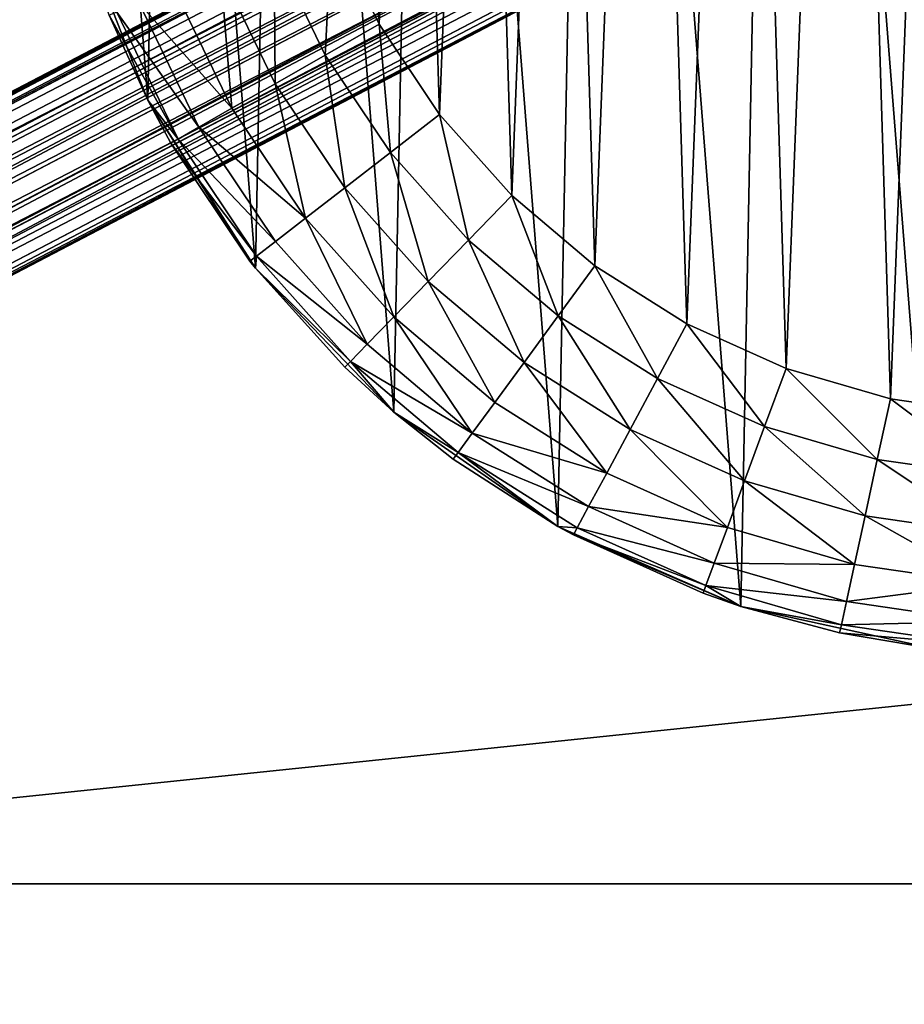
# Model space of a CAD drawing. Header units: millimetres. Extents: x -336 to 335, y 1 to 253.
# Tile 34 of 155: x -232 to -214, y 98 to 119. Entities that reach past the tile are written whole.
import ezdxf

# ---------------------------------------------------------------- set-up
doc = ezdxf.new("R2010")
doc.units = ezdxf.units.MM
doc.header["$LTSCALE"] = 25.4
doc.layers.get('0').update_dxf_attribs({"true_color": 0xff5454})

# ---------------------------------------------------------------- blocks, each defined once
blk = doc.blocks.new('COBA-ANTIQUE-III-9043.STL')
at = {"color": 39, "true_color": 0x42361f}
mesh = blk.add_polyface(dxfattribs=at)
corners = [(-276.053, 252.314, 161.661), (-145.013, 1.658, 161.661), (-335.861, 61.466, 161.661), (-85.205, 192.506, 161.661)]
mesh.append_faces([[corners[k] for k in face] for face in [(0, 1, 2), (1, 0, 3)]], dxfattribs={"vtx0": -1, "color": 39})
mesh = blk.add_polyface(dxfattribs=at)
corners = [(-145.013, 1.658, 167.061), (-276.053, 252.314, 167.061), (-335.861, 61.466, 167.061), (-85.205, 192.506, 167.061)]
mesh.append_faces([[corners[k] for k in face] for face in [(0, 1, 2), (1, 0, 3)]], dxfattribs={"vtx0": -1, "color": 39})
at = {"color": 250, "true_color": 0x262626}
mesh = blk.add_polyface(dxfattribs=at)
corners = [(-296.006, 83.963, 150.811), (-126.037, 172.419, 150.379), (-296.064, 83.531, 150.379), (-126.425, 172.618, 150.811)]
mesh.append_faces([[corners[k] for k in face] for face in [(0, 1, 2), (1, 0, 3)]], dxfattribs={"vtx0": -1, "color": 250})
mesh = blk.add_polyface(dxfattribs=at)
corners = [(-205.761, 131.399, 151.661), (-126.624, 172.702, 151.211), (-296.006, 83.963, 150.811)]
mesh.append_faces([[corners[k] for k in face] for face in [(0, 1, 2)]], dxfattribs={"color": 250})
mesh = blk.add_polyface(dxfattribs=at)
corners = [(-126.624, 172.702, 151.211), (-126.425, 172.618, 150.811), (-296.006, 83.963, 150.811)]
mesh.append_faces([[corners[k] for k in face] for face in [(0, 1, 2)]], dxfattribs={"color": 250})
mesh = blk.add_polyface(dxfattribs=at)
corners = [(-126.037, 172.419, 150.379), (-295.849, 83.345, 150.19), (-296.064, 83.531, 150.379), (-126.006, 172.136, 150.19)]
mesh.append_faces([[corners[k] for k in face] for face in [(0, 1, 2), (1, 0, 3)]], dxfattribs={"vtx0": -1, "color": 250})
mesh = blk.add_polyface(dxfattribs=at)
corners = [(-126.006, 172.136, 150.19), (-295.738, 83.231, 150.111), (-295.849, 83.345, 150.19)]
mesh.append_faces([[corners[k] for k in face] for face in [(0, 1, 2)]], dxfattribs={"color": 250})
mesh = blk.add_polyface(dxfattribs=at)
corners = [(-126.006, 172.136, 150.19), (-295.332, 82.654, 149.961), (-295.738, 83.231, 150.111)]
mesh.append_faces([[corners[k] for k in face] for face in [(0, 1, 2)]], dxfattribs={"color": 250})
mesh = blk.add_polyface(dxfattribs=at)
corners = [(-125.976, 171.98, 150.111), (-295.332, 82.654, 149.961), (-126.006, 172.136, 150.19)]
mesh.append_faces([[corners[k] for k in face] for face in [(0, 1, 2)]], dxfattribs={"color": 250})
mesh = blk.add_polyface(dxfattribs=at)
corners = [(-125.734, 171.318, 149.961), (-295.332, 82.654, 149.961), (-125.976, 171.98, 150.111)]
mesh.append_faces([[corners[k] for k in face] for face in [(0, 1, 2)]], dxfattribs={"color": 250})
mesh = blk.add_polyface(dxfattribs=at)
corners = [(-125.734, 171.318, 149.961), (-295.09, 81.992, 150.111), (-295.332, 82.654, 149.961)]
mesh.append_faces([[corners[k] for k in face] for face in [(0, 1, 2)]], dxfattribs={"color": 250})
mesh = blk.add_polyface(dxfattribs=at)
corners = [(-125.734, 171.318, 149.961), (-295.06, 81.836, 150.19), (-295.09, 81.992, 150.111)]
mesh.append_faces([[corners[k] for k in face] for face in [(0, 1, 2)]], dxfattribs={"color": 250})
mesh = blk.add_polyface(dxfattribs=at)
corners = [(-125.328, 170.741, 150.111), (-295.06, 81.836, 150.19), (-125.734, 171.318, 149.961)]
mesh.append_faces([[corners[k] for k in face] for face in [(0, 1, 2)]], dxfattribs={"color": 250})
mesh = blk.add_polyface(dxfattribs=at)
corners = [(-125.217, 170.627, 150.19), (-295.06, 81.836, 150.19), (-125.328, 170.741, 150.111)]
mesh.append_faces([[corners[k] for k in face] for face in [(0, 1, 2)]], dxfattribs={"color": 250})
mesh = blk.add_polyface(dxfattribs=at)
corners = [(-125.217, 170.627, 150.19), (-295.029, 81.553, 150.379), (-295.06, 81.836, 150.19), (-125.002, 170.441, 150.379)]
mesh.append_faces([[corners[k] for k in face] for face in [(0, 1, 2), (1, 0, 3)]], dxfattribs={"vtx0": -1, "color": 250})
mesh = blk.add_polyface(dxfattribs=at)
corners = [(-125.06, 170.009, 150.811), (-295.029, 81.553, 150.379), (-125.002, 170.441, 150.379), (-294.642, 81.354, 150.811)]
mesh.append_faces([[corners[k] for k in face] for face in [(0, 1, 2), (1, 0, 3)]], dxfattribs={"vtx0": -1, "color": 250})
mesh = blk.add_polyface(dxfattribs=at)
corners = [(-294.442, 81.269, 151.212), (-294.642, 81.354, 150.811), (-125.06, 170.009, 150.811)]
mesh.append_faces([[corners[k] for k in face] for face in [(0, 1, 2)]], dxfattribs={"color": 250})
mesh = blk.add_polyface(dxfattribs=at)
corners = [(-215.305, 122.573, 151.661), (-294.442, 81.269, 151.212), (-125.06, 170.009, 150.811)]
mesh.append_faces([[corners[k] for k in face] for face in [(0, 1, 2)]], dxfattribs={"color": 250})
mesh = blk.add_polyface(dxfattribs=at)
corners = [(250.467, 100.986, 198.061), (-249.533, 152.986, 198.061), (-249.533, 100.986, 198.061), (250.467, 152.986, 198.061)]
mesh.append_faces([[corners[k] for k in face] for face in [(0, 1, 2), (1, 0, 3)]], dxfattribs={"vtx0": -1, "color": 250})
mesh = blk.add_polyface(dxfattribs=at)
corners = [(250.467, 152.986, 167.061), (-249.533, 100.986, 167.061), (-249.533, 152.986, 167.061), (250.467, 100.986, 167.061)]
mesh.append_faces([[corners[k] for k in face] for face in [(0, 1, 2), (1, 0, 3)]], dxfattribs={"vtx0": -1, "color": 250})
mesh = blk.add_polyface(dxfattribs=at)
corners = [(-231.636, 129.481, 86.661), (-230.985, 121.215, 86.661), (-231.717, 125.316, 86.661), (-230.744, 133.55, 86.661), (-229.466, 117.336, 86.661), (-229.075, 137.367, 86.661), (-227.219, 113.828, 86.661), (-226.694, 140.785, 86.661), (-224.332, 110.826, 86.661), (-223.691, 143.672, 86.661), (-220.914, 108.444, 86.661), (-220.183, 145.919, 86.661), (-217.097, 106.775, 86.661), (-216.304, 147.437, 86.661), (-213.028, 105.883, 86.661), (-212.203, 148.17, 86.661), (-208.863, 105.802, 86.661), (-208.038, 148.089, 86.661), (-204.762, 106.535, 86.661), (-203.969, 147.197, 86.661), (-200.883, 108.053, 86.661), (-200.152, 145.528, 86.661), (-197.375, 110.3, 86.661), (-196.734, 143.146, 86.661), (-194.373, 113.187, 86.661), (-193.847, 140.144, 86.661), (-191.991, 116.605, 86.661), (-191.601, 136.636, 86.661), (-190.322, 120.422, 86.661), (-190.082, 132.757, 86.661), (-189.43, 124.491, 86.661), (-189.349, 128.656, 86.661)]
mesh.append_faces([[corners[k] for k in face] for face in [(0, 1, 2), (30, 29, 31)]], dxfattribs={"vtx0": -1, "color": 250})
mesh.append_faces([[corners[k] for k in face] for face in [(1, 3, 4), (4, 5, 6), (6, 7, 8), (8, 9, 10), (10, 11, 12), (12, 13, 14), (14, 15, 16), (16, 17, 18), (18, 19, 20), (20, 21, 22), (22, 23, 24), (24, 25, 26), (26, 27, 28), (28, 29, 30)]], dxfattribs={"vtx0": -1, "vtx1": -1, "color": 250})
mesh.append_faces([[corners[k] for k in face] for face in [(1, 0, 3), (4, 3, 5), (6, 5, 7), (8, 7, 9), (10, 9, 11), (12, 11, 13), (14, 13, 15), (16, 15, 17), (18, 17, 19), (20, 19, 21), (22, 21, 23), (24, 23, 25), (26, 25, 27), (28, 27, 29)]], dxfattribs={"vtx0": -1, "vtx2": -1, "color": 250})
mesh = blk.add_polyface(dxfattribs=at)
corners = [(-226.701, 125.356, 151.661), (-226.524, 129.875, 151.661), (-226.771, 127.622, 151.661), (-226.317, 123.121, 151.661), (-225.966, 132.073, 151.661), (-225.625, 120.962, 151.661), (-225.108, 134.171, 151.661), (-224.64, 118.921, 151.661), (-223.966, 136.13, 151.661), (-223.381, 117.036, 151.661), (-222.563, 137.91, 151.661), (-221.871, 115.345, 151.661), (-220.926, 139.478, 151.661), (-220.14, 113.88, 151.661), (-219.086, 140.803, 151.661), (-218.223, 112.671, 151.661), (-217.08, 141.859, 151.661), (-216.156, 111.74, 151.661), (-214.946, 142.625, 151.661), (-213.979, 111.106, 151.661), (-212.727, 143.087, 151.661), (-211.735, 110.781, 151.661), (-210.464, 143.236, 151.661), (-209.468, 110.771, 151.661), (-208.204, 143.068, 151.661), (-207.222, 111.077, 151.661), (-205.988, 142.587, 151.661), (-205.04, 111.693, 151.661), (-203.861, 141.803, 151.661), (-202.965, 112.606, 151.661), (-201.864, 140.73, 151.661), (-201.037, 113.799, 151.661), (-200.035, 139.39, 151.661), (-199.294, 115.249, 151.661), (-198.411, 137.808, 151.661), (-197.77, 116.927, 151.661), (-197.023, 136.016, 151.661), (-196.495, 118.802, 151.661), (-195.898, 134.048, 151.661), (-195.492, 120.835, 151.661), (-195.057, 131.942, 151.661), (-194.783, 122.988, 151.661), (-194.518, 129.74, 151.661), (-194.379, 125.219, 151.661), (-194.291, 127.484, 151.661)]
mesh.append_faces([[corners[k] for k in face] for face in [(0, 1, 2), (42, 43, 44)]], dxfattribs={"vtx0": -1, "color": 250})
mesh.append_faces([[corners[k] for k in face] for face in [(1, 3, 4), (4, 5, 6), (6, 7, 8), (8, 9, 10), (10, 11, 12), (12, 13, 14), (14, 15, 16), (16, 17, 18), (18, 19, 20), (20, 21, 22), (22, 23, 24), (24, 25, 26), (26, 27, 28), (28, 29, 30), (30, 31, 32), (32, 33, 34), (34, 35, 36), (36, 37, 38), (38, 39, 40), (40, 41, 42)]], dxfattribs={"vtx0": -1, "vtx1": -1, "color": 250})
mesh.append_faces([[corners[k] for k in face] for face in [(1, 0, 3), (4, 3, 5), (6, 5, 7), (8, 7, 9), (10, 9, 11), (12, 11, 13), (14, 13, 15), (16, 15, 17), (18, 17, 19), (20, 19, 21), (22, 21, 23), (24, 23, 25), (26, 25, 27), (28, 27, 29), (30, 29, 31), (32, 31, 33), (34, 33, 35), (36, 35, 37), (38, 37, 39), (40, 39, 41), (42, 41, 43)]], dxfattribs={"vtx0": -1, "vtx2": -1, "color": 250})
mesh = blk.add_polyface(dxfattribs=at)
corners = [(-205.761, 131.399, 151.661), (-296.006, 83.963, 150.811), (-216.881, 125.586, 151.661)]
mesh.append_faces([[corners[k] for k in face] for face in [(0, 1, 2)]], dxfattribs={"color": 250})
mesh = blk.add_polyface(dxfattribs=at)
corners = [(-216.881, 125.586, 151.661), (-296.006, 83.963, 150.811), (-295.961, 84.176, 151.213)]
mesh.append_faces([[corners[k] for k in face] for face in [(0, 1, 2)]], dxfattribs={"color": 250})
mesh = blk.add_polyface(dxfattribs=at)
corners = [(-216.881, 125.586, 151.661), (-295.961, 84.176, 151.213), (-295.942, 84.253, 151.661)]
mesh.append_faces([[corners[k] for k in face] for face in [(0, 1, 2)]], dxfattribs={"color": 250})
mesh = blk.add_polyface(dxfattribs=at)
corners = [(-295.961, 84.176, 152.11), (-216.877, 125.568, 151.906), (-295.942, 84.253, 151.661)]
mesh.append_faces([[corners[k] for k in face] for face in [(0, 1, 2)]], dxfattribs={"color": 250})
mesh = blk.add_polyface(dxfattribs=at)
corners = [(-216.826, 125.358, 152.511), (-216.877, 125.568, 151.906), (-295.961, 84.176, 152.11)]
mesh.append_faces([[corners[k] for k in face] for face in [(0, 1, 2)]], dxfattribs={"color": 250})
mesh = blk.add_polyface(dxfattribs=at)
corners = [(-216.877, 125.568, 151.906), (-216.881, 125.586, 151.661), (-295.942, 84.253, 151.661)]
mesh.append_faces([[corners[k] for k in face] for face in [(0, 1, 2)]], dxfattribs={"color": 250})
mesh = blk.add_polyface(dxfattribs=at)
corners = [(-216.638, 124.754, 153.133), (-296.006, 83.963, 152.511), (-296.072, 83.227, 153.133), (-216.826, 125.358, 152.511)]
mesh.append_faces([[corners[k] for k in face] for face in [(0, 1, 2), (1, 0, 3)]], dxfattribs={"vtx0": -1, "color": 250})
mesh = blk.add_polyface(dxfattribs=at)
corners = [(-216.826, 125.358, 152.511), (-295.961, 84.176, 152.11), (-296.006, 83.963, 152.511)]
mesh.append_faces([[corners[k] for k in face] for face in [(0, 1, 2)]], dxfattribs={"color": 250})
mesh = blk.add_polyface(dxfattribs=at)
corners = [(-216.485, 124.372, 153.303), (-216.638, 124.754, 153.133), (-296.072, 83.227, 153.133)]
mesh.append_faces([[corners[k] for k in face] for face in [(0, 1, 2)]], dxfattribs={"color": 250})
mesh = blk.add_polyface(dxfattribs=at)
corners = [(-216.485, 124.372, 153.303), (-296.072, 83.227, 153.133), (-296.021, 82.803, 153.3)]
mesh.append_faces([[corners[k] for k in face] for face in [(0, 1, 2)]], dxfattribs={"color": 250})
mesh = blk.add_polyface(dxfattribs=at)
corners = [(-216.293, 123.975, 153.361), (-216.485, 124.372, 153.303), (-296.021, 82.803, 153.3)]
mesh.append_faces([[corners[k] for k in face] for face in [(0, 1, 2)]], dxfattribs={"color": 250})
mesh = blk.add_polyface(dxfattribs=at)
corners = [(-216.293, 123.975, 153.361), (-296.021, 82.803, 153.3), (-295.866, 82.375, 153.361)]
mesh.append_faces([[corners[k] for k in face] for face in [(0, 1, 2)]], dxfattribs={"color": 250})
mesh = blk.add_polyface(dxfattribs=at)
corners = [(-216.076, 123.591, 153.303), (-216.293, 123.975, 153.361), (-295.866, 82.375, 153.361)]
mesh.append_faces([[corners[k] for k in face] for face in [(0, 1, 2)]], dxfattribs={"color": 250})
mesh = blk.add_polyface(dxfattribs=at)
corners = [(-216.076, 123.591, 153.303), (-295.866, 82.375, 153.361), (-295.604, 82.004, 153.3)]
mesh.append_faces([[corners[k] for k in face] for face in [(0, 1, 2)]], dxfattribs={"color": 250})
mesh = blk.add_polyface(dxfattribs=at)
corners = [(-215.85, 123.247, 153.133), (-216.076, 123.591, 153.303), (-295.604, 82.004, 153.3)]
mesh.append_faces([[corners[k] for k in face] for face in [(0, 1, 2)]], dxfattribs={"color": 250})
mesh = blk.add_polyface(dxfattribs=at)
corners = [(-215.85, 123.247, 153.133), (-295.604, 82.004, 153.3), (-295.284, 81.72, 153.133)]
mesh.append_faces([[corners[k] for k in face] for face in [(0, 1, 2)]], dxfattribs={"color": 250})
mesh = blk.add_polyface(dxfattribs=at)
corners = [(-294.642, 81.354, 152.511), (-215.85, 123.247, 153.133), (-295.284, 81.72, 153.133), (-215.462, 122.748, 152.511)]
mesh.append_faces([[corners[k] for k in face] for face in [(0, 1, 2), (1, 0, 3)]], dxfattribs={"vtx0": -1, "color": 250})
mesh = blk.add_polyface(dxfattribs=at)
corners = [(-294.642, 81.354, 152.511), (-215.318, 122.586, 151.906), (-215.462, 122.748, 152.511)]
mesh.append_faces([[corners[k] for k in face] for face in [(0, 1, 2)]], dxfattribs={"color": 250})
mesh = blk.add_polyface(dxfattribs=at)
corners = [(-294.642, 81.354, 152.511), (-294.441, 81.269, 152.109), (-215.318, 122.586, 151.906)]
mesh.append_faces([[corners[k] for k in face] for face in [(0, 1, 2)]], dxfattribs={"color": 250})
mesh = blk.add_polyface(dxfattribs=at)
corners = [(-294.367, 81.24, 151.661), (-294.442, 81.269, 151.212), (-215.305, 122.573, 151.661)]
mesh.append_faces([[corners[k] for k in face] for face in [(0, 1, 2)]], dxfattribs={"color": 250})
mesh = blk.add_polyface(dxfattribs=at)
corners = [(-294.441, 81.269, 152.109), (-215.305, 122.573, 151.661), (-215.318, 122.586, 151.906)]
mesh.append_faces([[corners[k] for k in face] for face in [(0, 1, 2)]], dxfattribs={"color": 250})
mesh = blk.add_polyface(dxfattribs=at)
corners = [(-294.441, 81.269, 152.109), (-294.367, 81.24, 151.661), (-215.305, 122.573, 151.661)]
mesh.append_faces([[corners[k] for k in face] for face in [(0, 1, 2)]], dxfattribs={"color": 250})
mesh = blk.add_polyface(dxfattribs=at)
corners = [(-230.985, 121.215, 86.661), (-229.466, 117.336, 86.661), (-230.269, 119.109, 146.661)]
mesh.append_faces([[corners[k] for k in face] for face in [(0, 1, 2)]], dxfattribs={"color": 250})
mesh = blk.add_polyface(dxfattribs=at)
corners = [(-225.764, 118.278, 151.491), (-225.625, 120.962, 151.661), (-226.827, 120.483, 151.491), (-224.64, 118.921, 151.661)]
mesh.append_faces([[corners[k] for k in face] for face in [(0, 1, 2), (1, 0, 3)]], dxfattribs={"vtx0": -1, "color": 250})
mesh = blk.add_polyface(dxfattribs=at)
corners = [(-226.811, 117.68, 150.991), (-226.827, 120.483, 151.491), (-227.947, 120.036, 150.991), (-225.764, 118.278, 151.491)]
mesh.append_faces([[corners[k] for k in face] for face in [(0, 1, 2), (1, 0, 3)]], dxfattribs={"vtx0": -1, "color": 250})
mesh = blk.add_polyface(dxfattribs=at)
corners = [(-227.71, 117.166, 150.197), (-227.947, 120.036, 150.991), (-228.909, 119.652, 150.197), (-226.811, 117.68, 150.991)]
mesh.append_faces([[corners[k] for k in face] for face in [(0, 1, 2), (1, 0, 3)]], dxfattribs={"vtx0": -1, "color": 250})
mesh = blk.add_polyface(dxfattribs=at)
corners = [(-227.71, 117.166, 150.197), (-229.647, 119.357, 149.161), (-228.399, 116.771, 149.161), (-228.909, 119.652, 150.197)]
mesh.append_faces([[corners[k] for k in face] for face in [(0, 1, 2), (1, 0, 3)]], dxfattribs={"vtx0": -1, "color": 250})
mesh = blk.add_polyface(dxfattribs=at)
corners = [(-228.399, 116.771, 149.161), (-230.111, 119.172, 147.955), (-228.833, 116.523, 147.955), (-229.647, 119.357, 149.161)]
mesh.append_faces([[corners[k] for k in face] for face in [(0, 1, 2), (1, 0, 3)]], dxfattribs={"vtx0": -1, "color": 250})
mesh = blk.add_polyface(dxfattribs=at)
corners = [(-230.111, 119.172, 147.955), (-230.269, 119.109, 146.661), (-228.833, 116.523, 147.955)]
mesh.append_faces([[corners[k] for k in face] for face in [(0, 1, 2)]], dxfattribs={"color": 250})
mesh = blk.add_polyface(dxfattribs=at)
corners = [(-230.269, 119.109, 146.661), (-229.466, 117.336, 86.661), (-229.466, 117.336, 146.661)]
mesh.append_faces([[corners[k] for k in face] for face in [(0, 1, 2)]], dxfattribs={"color": 250})
mesh = blk.add_polyface(dxfattribs=at)
corners = [(-230.269, 119.109, 146.661), (-229.466, 117.336, 146.661), (-228.833, 116.523, 147.955)]
mesh.append_faces([[corners[k] for k in face] for face in [(0, 1, 2)]], dxfattribs={"color": 250})
mesh = blk.add_polyface(dxfattribs=at)
corners = [(-224.404, 116.243, 151.491), (-224.64, 118.921, 151.661), (-225.764, 118.278, 151.491), (-223.381, 117.036, 151.661)]
mesh.append_faces([[corners[k] for k in face] for face in [(0, 1, 2), (1, 0, 3)]], dxfattribs={"vtx0": -1, "color": 250})
mesh = blk.add_polyface(dxfattribs=at)
corners = [(-225.357, 115.505, 150.991), (-225.764, 118.278, 151.491), (-226.811, 117.68, 150.991), (-224.404, 116.243, 151.491)]
mesh.append_faces([[corners[k] for k in face] for face in [(0, 1, 2), (1, 0, 3)]], dxfattribs={"vtx0": -1, "color": 250})
mesh = blk.add_polyface(dxfattribs=at)
corners = [(-226.176, 114.871, 150.197), (-226.811, 117.68, 150.991), (-227.71, 117.166, 150.197), (-225.357, 115.505, 150.991)]
mesh.append_faces([[corners[k] for k in face] for face in [(0, 1, 2), (1, 0, 3)]], dxfattribs={"vtx0": -1, "color": 250})
mesh = blk.add_polyface(dxfattribs=at)
corners = [(-229.466, 117.336, 86.661), (-227.334, 113.974, 146.661), (-228.981, 116.439, 146.661)]
mesh.append_faces([[corners[k] for k in face] for face in [(0, 1, 2)]], dxfattribs={"color": 250})
mesh = blk.add_polyface(dxfattribs=at)
corners = [(-229.466, 117.336, 86.661), (-228.981, 116.439, 146.661), (-229.466, 117.336, 146.661)]
mesh.append_faces([[corners[k] for k in face] for face in [(0, 1, 2)]], dxfattribs={"color": 250})
mesh = blk.add_polyface(dxfattribs=at)
corners = [(-229.466, 117.336, 86.661), (-227.219, 113.828, 146.661), (-227.334, 113.974, 146.661)]
mesh.append_faces([[corners[k] for k in face] for face in [(0, 1, 2)]], dxfattribs={"color": 250})
mesh = blk.add_polyface(dxfattribs=at)
corners = [(-229.466, 117.336, 86.661), (-227.219, 113.828, 86.661), (-227.219, 113.828, 146.661)]
mesh.append_faces([[corners[k] for k in face] for face in [(0, 1, 2)]], dxfattribs={"color": 250})
mesh = blk.add_polyface(dxfattribs=at)
corners = [(-229.466, 117.336, 146.661), (-228.981, 116.439, 146.661), (-228.833, 116.523, 147.955)]
mesh.append_faces([[corners[k] for k in face] for face in [(0, 1, 2)]], dxfattribs={"color": 250})
mesh = blk.add_polyface(dxfattribs=at)
corners = [(-226.176, 114.871, 150.197), (-228.399, 116.771, 149.161), (-226.804, 114.384, 149.161), (-227.71, 117.166, 150.197)]
mesh.append_faces([[corners[k] for k in face] for face in [(0, 1, 2), (1, 0, 3)]], dxfattribs={"vtx0": -1, "color": 250})
mesh = blk.add_polyface(dxfattribs=at)
corners = [(-222.774, 114.417, 151.491), (-223.381, 117.036, 151.661), (-224.404, 116.243, 151.491), (-221.871, 115.345, 151.661)]
mesh.append_faces([[corners[k] for k in face] for face in [(0, 1, 2), (1, 0, 3)]], dxfattribs={"vtx0": -1, "color": 250})
mesh = blk.add_polyface(dxfattribs=at)
corners = [(-226.804, 114.384, 149.161), (-228.833, 116.523, 147.955), (-227.199, 114.078, 147.955), (-228.399, 116.771, 149.161)]
mesh.append_faces([[corners[k] for k in face] for face in [(0, 1, 2), (1, 0, 3)]], dxfattribs={"vtx0": -1, "color": 250})
mesh = blk.add_polyface(dxfattribs=at)
corners = [(-227.199, 114.078, 147.955), (-228.981, 116.439, 146.661), (-227.334, 113.974, 146.661), (-228.833, 116.523, 147.955)]
mesh.append_faces([[corners[k] for k in face] for face in [(0, 1, 2), (1, 0, 3)]], dxfattribs={"vtx0": -1, "color": 250})
mesh = blk.add_polyface(dxfattribs=at)
corners = [(-223.615, 113.554, 150.991), (-224.404, 116.243, 151.491), (-225.357, 115.505, 150.991), (-222.774, 114.417, 151.491)]
mesh.append_faces([[corners[k] for k in face] for face in [(0, 1, 2), (1, 0, 3)]], dxfattribs={"vtx0": -1, "color": 250})
mesh = blk.add_polyface(dxfattribs=at)
corners = [(-224.337, 112.812, 150.197), (-225.357, 115.505, 150.991), (-226.176, 114.871, 150.197), (-223.615, 113.554, 150.991)]
mesh.append_faces([[corners[k] for k in face] for face in [(0, 1, 2), (1, 0, 3)]], dxfattribs={"vtx0": -1, "color": 250})
mesh = blk.add_polyface(dxfattribs=at)
corners = [(-220.905, 112.836, 151.491), (-221.871, 115.345, 151.661), (-222.774, 114.417, 151.491), (-220.14, 113.88, 151.661)]
mesh.append_faces([[corners[k] for k in face] for face in [(0, 1, 2), (1, 0, 3)]], dxfattribs={"vtx0": -1, "color": 250})
mesh = blk.add_polyface(dxfattribs=at)
corners = [(-224.892, 112.243, 149.161), (-226.176, 114.871, 150.197), (-226.804, 114.384, 149.161), (-224.337, 112.812, 150.197)]
mesh.append_faces([[corners[k] for k in face] for face in [(0, 1, 2), (1, 0, 3)]], dxfattribs={"vtx0": -1, "color": 250})
mesh = blk.add_polyface(dxfattribs=at)
corners = [(-224.892, 112.243, 149.161), (-227.199, 114.078, 147.955), (-225.24, 111.885, 147.955), (-226.804, 114.384, 149.161)]
mesh.append_faces([[corners[k] for k in face] for face in [(0, 1, 2), (1, 0, 3)]], dxfattribs={"vtx0": -1, "color": 250})
mesh = blk.add_polyface(dxfattribs=at)
corners = [(-221.618, 111.864, 150.991), (-222.774, 114.417, 151.491), (-223.615, 113.554, 150.991), (-220.905, 112.836, 151.491)]
mesh.append_faces([[corners[k] for k in face] for face in [(0, 1, 2), (1, 0, 3)]], dxfattribs={"vtx0": -1, "color": 250})
mesh = blk.add_polyface(dxfattribs=at)
corners = [(-227.199, 114.078, 147.955), (-227.334, 113.974, 146.661), (-227.219, 113.828, 146.661)]
mesh.append_faces([[corners[k] for k in face] for face in [(0, 1, 2)]], dxfattribs={"color": 250})
mesh = blk.add_polyface(dxfattribs=at)
corners = [(-227.199, 114.078, 147.955), (-227.219, 113.828, 146.661), (-225.24, 111.885, 147.955)]
mesh.append_faces([[corners[k] for k in face] for face in [(0, 1, 2)]], dxfattribs={"color": 250})
mesh = blk.add_polyface(dxfattribs=at)
corners = [(-227.219, 113.828, 86.661), (-225.359, 111.763, 146.661), (-227.219, 113.828, 146.661)]
mesh.append_faces([[corners[k] for k in face] for face in [(0, 1, 2)]], dxfattribs={"color": 250})
mesh = blk.add_polyface(dxfattribs=at)
corners = [(-227.219, 113.828, 86.661), (-224.332, 110.826, 86.661), (-225.359, 111.763, 146.661)]
mesh.append_faces([[corners[k] for k in face] for face in [(0, 1, 2)]], dxfattribs={"color": 250})
mesh = blk.add_polyface(dxfattribs=at)
corners = [(-227.219, 113.828, 146.661), (-225.359, 111.763, 146.661), (-225.24, 111.885, 147.955)]
mesh.append_faces([[corners[k] for k in face] for face in [(0, 1, 2)]], dxfattribs={"color": 250})
mesh = blk.add_polyface(dxfattribs=at)
corners = [(-218.835, 111.53, 151.491), (-220.14, 113.88, 151.661), (-220.905, 112.836, 151.491), (-218.223, 112.671, 151.661)]
mesh.append_faces([[corners[k] for k in face] for face in [(0, 1, 2), (1, 0, 3)]], dxfattribs={"vtx0": -1, "color": 250})
mesh = blk.add_polyface(dxfattribs=at)
corners = [(-222.23, 111.029, 150.197), (-223.615, 113.554, 150.991), (-224.337, 112.812, 150.197), (-221.618, 111.864, 150.991)]
mesh.append_faces([[corners[k] for k in face] for face in [(0, 1, 2), (1, 0, 3)]], dxfattribs={"vtx0": -1, "color": 250})
mesh = blk.add_polyface(dxfattribs=at)
corners = [(-222.7, 110.388, 149.161), (-224.337, 112.812, 150.197), (-224.892, 112.243, 149.161), (-222.23, 111.029, 150.197)]
mesh.append_faces([[corners[k] for k in face] for face in [(0, 1, 2), (1, 0, 3)]], dxfattribs={"vtx0": -1, "color": 250})
mesh = blk.add_polyface(dxfattribs=at)
corners = [(-219.406, 110.468, 150.991), (-220.905, 112.836, 151.491), (-221.618, 111.864, 150.991), (-218.835, 111.53, 151.491)]
mesh.append_faces([[corners[k] for k in face] for face in [(0, 1, 2), (1, 0, 3)]], dxfattribs={"vtx0": -1, "color": 250})
mesh = blk.add_polyface(dxfattribs=at)
corners = [(-216.603, 110.525, 151.491), (-218.223, 112.671, 151.661), (-218.835, 111.53, 151.491), (-216.156, 111.74, 151.661)]
mesh.append_faces([[corners[k] for k in face] for face in [(0, 1, 2), (1, 0, 3)]], dxfattribs={"vtx0": -1, "color": 250})
mesh = blk.add_polyface(dxfattribs=at)
corners = [(-222.7, 110.388, 149.161), (-225.24, 111.885, 147.955), (-222.995, 109.985, 147.955), (-224.892, 112.243, 149.161)]
mesh.append_faces([[corners[k] for k in face] for face in [(0, 1, 2), (1, 0, 3)]], dxfattribs={"vtx0": -1, "color": 250})
mesh = blk.add_polyface(dxfattribs=at)
corners = [(-225.24, 111.885, 147.955), (-225.359, 111.763, 146.661), (-224.332, 110.826, 146.661)]
mesh.append_faces([[corners[k] for k in face] for face in [(0, 1, 2)]], dxfattribs={"color": 250})
mesh = blk.add_polyface(dxfattribs=at)
corners = [(-225.359, 111.763, 146.661), (-224.332, 110.826, 86.661), (-224.332, 110.826, 146.661)]
mesh.append_faces([[corners[k] for k in face] for face in [(0, 1, 2)]], dxfattribs={"color": 250})
mesh = blk.add_polyface(dxfattribs=at)
corners = [(-225.24, 111.885, 147.955), (-224.332, 110.826, 146.661), (-222.995, 109.985, 147.955)]
mesh.append_faces([[corners[k] for k in face] for face in [(0, 1, 2)]], dxfattribs={"color": 250})
mesh = blk.add_polyface(dxfattribs=at)
corners = [(-219.896, 109.556, 150.197), (-221.618, 111.864, 150.991), (-222.23, 111.029, 150.197), (-219.406, 110.468, 150.991)]
mesh.append_faces([[corners[k] for k in face] for face in [(0, 1, 2), (1, 0, 3)]], dxfattribs={"vtx0": -1, "color": 250})
mesh = blk.add_polyface(dxfattribs=at)
corners = [(-214.253, 109.841, 151.491), (-216.156, 111.74, 151.661), (-216.603, 110.525, 151.491), (-213.979, 111.106, 151.661)]
mesh.append_faces([[corners[k] for k in face] for face in [(0, 1, 2), (1, 0, 3)]], dxfattribs={"vtx0": -1, "color": 250})
mesh = blk.add_polyface(dxfattribs=at)
corners = [(-217.02, 109.394, 150.991), (-218.835, 111.53, 151.491), (-219.406, 110.468, 150.991), (-216.603, 110.525, 151.491)]
mesh.append_faces([[corners[k] for k in face] for face in [(0, 1, 2), (1, 0, 3)]], dxfattribs={"vtx0": -1, "color": 250})
mesh = blk.add_polyface(dxfattribs=at)
corners = [(-219.896, 109.556, 150.197), (-222.7, 110.388, 149.161), (-220.272, 108.856, 149.161), (-222.23, 111.029, 150.197)]
mesh.append_faces([[corners[k] for k in face] for face in [(0, 1, 2), (1, 0, 3)]], dxfattribs={"vtx0": -1, "color": 250})
mesh = blk.add_polyface(dxfattribs=at)
corners = [(-211.831, 109.49, 151.491), (-213.979, 111.106, 151.661), (-214.253, 109.841, 151.491), (-211.735, 110.781, 151.661)]
mesh.append_faces([[corners[k] for k in face] for face in [(0, 1, 2), (1, 0, 3)]], dxfattribs={"vtx0": -1, "color": 250})
mesh = blk.add_polyface(dxfattribs=at)
corners = [(-224.332, 110.826, 146.661), (-224.332, 110.826, 86.661), (-223.096, 109.847, 146.661)]
mesh.append_faces([[corners[k] for k in face] for face in [(0, 1, 2)]], dxfattribs={"color": 250})
mesh = blk.add_polyface(dxfattribs=at)
corners = [(-223.096, 109.847, 146.661), (-224.332, 110.826, 86.661), (-220.914, 108.444, 86.661)]
mesh.append_faces([[corners[k] for k in face] for face in [(0, 1, 2)]], dxfattribs={"color": 250})
mesh = blk.add_polyface(dxfattribs=at)
corners = [(-222.995, 109.985, 147.955), (-224.332, 110.826, 146.661), (-223.096, 109.847, 146.661)]
mesh.append_faces([[corners[k] for k in face] for face in [(0, 1, 2)]], dxfattribs={"color": 250})
mesh = blk.add_polyface(dxfattribs=at)
corners = [(-214.509, 108.662, 150.991), (-216.603, 110.525, 151.491), (-217.02, 109.394, 150.991), (-214.253, 109.841, 151.491)]
mesh.append_faces([[corners[k] for k in face] for face in [(0, 1, 2), (1, 0, 3)]], dxfattribs={"vtx0": -1, "color": 250})
mesh = blk.add_polyface(dxfattribs=at)
corners = [(-220.272, 108.856, 149.161), (-222.995, 109.985, 147.955), (-220.508, 108.416, 147.955), (-222.7, 110.388, 149.161)]
mesh.append_faces([[corners[k] for k in face] for face in [(0, 1, 2), (1, 0, 3)]], dxfattribs={"vtx0": -1, "color": 250})
mesh = blk.add_polyface(dxfattribs=at)
corners = [(-217.379, 108.422, 150.197), (-219.406, 110.468, 150.991), (-219.896, 109.556, 150.197), (-217.02, 109.394, 150.991)]
mesh.append_faces([[corners[k] for k in face] for face in [(0, 1, 2), (1, 0, 3)]], dxfattribs={"vtx0": -1, "color": 250})
mesh = blk.add_polyface(dxfattribs=at)
corners = [(-222.995, 109.985, 147.955), (-223.096, 109.847, 146.661), (-220.914, 108.444, 146.661)]
mesh.append_faces([[corners[k] for k in face] for face in [(0, 1, 2)]], dxfattribs={"color": 250})
mesh = blk.add_polyface(dxfattribs=at)
corners = [(-222.995, 109.985, 147.955), (-220.914, 108.444, 146.661), (-220.508, 108.416, 147.955)]
mesh.append_faces([[corners[k] for k in face] for face in [(0, 1, 2)]], dxfattribs={"color": 250})
mesh = blk.add_polyface(dxfattribs=at)
corners = [(-223.096, 109.847, 146.661), (-220.914, 108.444, 86.661), (-220.914, 108.444, 146.661)]
mesh.append_faces([[corners[k] for k in face] for face in [(0, 1, 2)]], dxfattribs={"color": 250})
mesh = blk.add_polyface(dxfattribs=at)
corners = [(-211.92, 108.287, 150.991), (-214.253, 109.841, 151.491), (-214.509, 108.662, 150.991), (-211.831, 109.49, 151.491)]
mesh.append_faces([[corners[k] for k in face] for face in [(0, 1, 2), (1, 0, 3)]], dxfattribs={"vtx0": -1, "color": 250})
mesh = blk.add_polyface(dxfattribs=at)
corners = [(-217.379, 108.422, 150.197), (-220.272, 108.856, 149.161), (-217.654, 107.677, 149.161), (-219.896, 109.556, 150.197)]
mesh.append_faces([[corners[k] for k in face] for face in [(0, 1, 2), (1, 0, 3)]], dxfattribs={"vtx0": -1, "color": 250})
mesh = blk.add_polyface(dxfattribs=at)
corners = [(-214.729, 107.65, 150.197), (-217.02, 109.394, 150.991), (-217.379, 108.422, 150.197), (-214.509, 108.662, 150.991)]
mesh.append_faces([[corners[k] for k in face] for face in [(0, 1, 2), (1, 0, 3)]], dxfattribs={"vtx0": -1, "color": 250})
mesh = blk.add_polyface(dxfattribs=at)
corners = [(-217.654, 107.677, 149.161), (-220.508, 108.416, 147.955), (-217.827, 107.208, 147.955), (-220.272, 108.856, 149.161)]
mesh.append_faces([[corners[k] for k in face] for face in [(0, 1, 2), (1, 0, 3)]], dxfattribs={"vtx0": -1, "color": 250})
mesh = blk.add_polyface(dxfattribs=at)
corners = [(-211.997, 107.255, 150.197), (-214.509, 108.662, 150.991), (-214.729, 107.65, 150.197), (-211.92, 108.287, 150.991)]
mesh.append_faces([[corners[k] for k in face] for face in [(0, 1, 2), (1, 0, 3)]], dxfattribs={"vtx0": -1, "color": 250})
mesh = blk.add_polyface(dxfattribs=at)
corners = [(-220.914, 108.444, 146.661), (-220.914, 108.444, 86.661), (-220.589, 108.266, 146.661)]
mesh.append_faces([[corners[k] for k in face] for face in [(0, 1, 2)]], dxfattribs={"color": 250})
mesh = blk.add_polyface(dxfattribs=at)
corners = [(-220.589, 108.266, 146.661), (-220.914, 108.444, 86.661), (-217.097, 106.775, 86.661)]
mesh.append_faces([[corners[k] for k in face] for face in [(0, 1, 2)]], dxfattribs={"color": 250})
mesh = blk.add_polyface(dxfattribs=at)
corners = [(-220.508, 108.416, 147.955), (-220.914, 108.444, 146.661), (-220.589, 108.266, 146.661)]
mesh.append_faces([[corners[k] for k in face] for face in [(0, 1, 2)]], dxfattribs={"color": 250})
mesh = blk.add_polyface(dxfattribs=at)
corners = [(-217.827, 107.208, 147.955), (-220.589, 108.266, 146.661), (-217.885, 107.048, 146.661), (-220.508, 108.416, 147.955)]
mesh.append_faces([[corners[k] for k in face] for face in [(0, 1, 2), (1, 0, 3)]], dxfattribs={"vtx0": -1, "color": 250})
mesh = blk.add_polyface(dxfattribs=at)
corners = [(-220.589, 108.266, 146.661), (-217.097, 106.775, 86.661), (-217.885, 107.048, 146.661)]
mesh.append_faces([[corners[k] for k in face] for face in [(0, 1, 2)]], dxfattribs={"color": 250})
mesh = blk.add_polyface(dxfattribs=at)
corners = [(-214.729, 107.65, 150.197), (-217.654, 107.677, 149.161), (-214.897, 106.874, 149.161), (-217.379, 108.422, 150.197)]
mesh.append_faces([[corners[k] for k in face] for face in [(0, 1, 2), (1, 0, 3)]], dxfattribs={"vtx0": -1, "color": 250})
mesh = blk.add_polyface(dxfattribs=at)
corners = [(-214.897, 106.874, 149.161), (-217.827, 107.208, 147.955), (-215.003, 106.386, 147.955), (-217.654, 107.677, 149.161)]
mesh.append_faces([[corners[k] for k in face] for face in [(0, 1, 2), (1, 0, 3)]], dxfattribs={"vtx0": -1, "color": 250})
mesh = blk.add_polyface(dxfattribs=at)
corners = [(-211.997, 107.255, 150.197), (-214.897, 106.874, 149.161), (-212.056, 106.462, 149.161), (-214.729, 107.65, 150.197)]
mesh.append_faces([[corners[k] for k in face] for face in [(0, 1, 2), (1, 0, 3)]], dxfattribs={"vtx0": -1, "color": 250})
mesh = blk.add_polyface(dxfattribs=at)
corners = [(-217.827, 107.208, 147.955), (-217.885, 107.048, 146.661), (-217.097, 106.775, 146.661)]
mesh.append_faces([[corners[k] for k in face] for face in [(0, 1, 2)]], dxfattribs={"color": 250})
mesh = blk.add_polyface(dxfattribs=at)
corners = [(-217.885, 107.048, 146.661), (-217.097, 106.775, 86.661), (-217.097, 106.775, 146.661)]
mesh.append_faces([[corners[k] for k in face] for face in [(0, 1, 2)]], dxfattribs={"color": 250})
mesh = blk.add_polyface(dxfattribs=at)
corners = [(-217.827, 107.208, 147.955), (-217.097, 106.775, 146.661), (-215.003, 106.386, 147.955)]
mesh.append_faces([[corners[k] for k in face] for face in [(0, 1, 2)]], dxfattribs={"color": 250})
mesh = blk.add_polyface(dxfattribs=at)
corners = [(-212.056, 106.462, 149.161), (-215.003, 106.386, 147.955), (-212.092, 105.964, 147.955), (-214.897, 106.874, 149.161)]
mesh.append_faces([[corners[k] for k in face] for face in [(0, 1, 2), (1, 0, 3)]], dxfattribs={"vtx0": -1, "color": 250})
mesh = blk.add_polyface(dxfattribs=at)
corners = [(-215.039, 106.219, 146.661), (-217.097, 106.775, 86.661), (-213.028, 105.883, 86.661)]
mesh.append_faces([[corners[k] for k in face] for face in [(0, 1, 2)]], dxfattribs={"color": 250})
mesh = blk.add_polyface(dxfattribs=at)
corners = [(-217.097, 106.775, 146.661), (-217.097, 106.775, 86.661), (-215.039, 106.219, 146.661)]
mesh.append_faces([[corners[k] for k in face] for face in [(0, 1, 2)]], dxfattribs={"color": 250})
mesh = blk.add_polyface(dxfattribs=at)
corners = [(-215.003, 106.386, 147.955), (-217.097, 106.775, 146.661), (-215.039, 106.219, 146.661)]
mesh.append_faces([[corners[k] for k in face] for face in [(0, 1, 2)]], dxfattribs={"color": 250})
mesh = blk.add_polyface(dxfattribs=at)
corners = [(-215.003, 106.386, 147.955), (-215.039, 106.219, 146.661), (-212.092, 105.964, 147.955)]
mesh.append_faces([[corners[k] for k in face] for face in [(0, 1, 2)]], dxfattribs={"color": 250})
mesh = blk.add_polyface(dxfattribs=at)
corners = [(-215.039, 106.219, 146.661), (-213.028, 105.883, 86.661), (-213.028, 105.883, 146.661)]
mesh.append_faces([[corners[k] for k in face] for face in [(0, 1, 2)]], dxfattribs={"color": 250})
mesh = blk.add_polyface(dxfattribs=at)
corners = [(-212.092, 105.964, 147.955), (-215.039, 106.219, 146.661), (-213.028, 105.883, 146.661)]
mesh.append_faces([[corners[k] for k in face] for face in [(0, 1, 2)]], dxfattribs={"color": 250})
mesh = blk.add_polyface(dxfattribs=at)
corners = [(250.467, 100.986, 198.061), (-249.533, 100.986, 167.061), (250.467, 100.986, 167.061), (-249.533, 100.986, 198.061)]
mesh.append_faces([[corners[k] for k in face] for face in [(0, 1, 2), (1, 0, 3)]], dxfattribs={"vtx0": -1, "color": 250})

msp = doc.modelspace()

# ---------------------------------------------------------------- block references
at = {"color": 0}
msp.add_blockref('COBA-ANTIQUE-III-9043.STL', (0, 0), dxfattribs=at)

doc.saveas('drawing.dxf')
